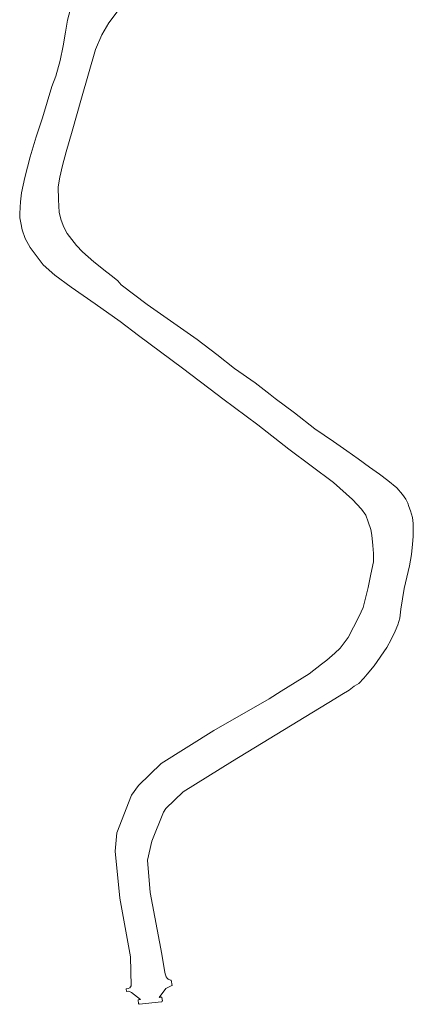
# Model space of a CAD drawing. Header units: metres. Extents: x 250001 to 257773, y 598992 to 609118.
# Tile 1 of 118: x 251099 to 251222, y 599404 to 599712. Entities that reach past the tile are written whole.
import ezdxf

# ---------------------------------------------------------------- set-up
doc = ezdxf.new("R2010")
doc.units = ezdxf.units.M
doc.layers.add('B-WE-OG-WATER-GV', color=252, linetype='Continuous', lineweight=18)
doc.layers.add('X-XX-AL-REFERENTIE-G', color=7, linetype='Continuous', lineweight=18)

# ---------------------------------------------------------------- blocks, each defined once
blk = doc.blocks.new('BS2021-132-Xref-BGT-GRIJS-20210617-aangepast')
at = {"layer": 'B-WE-OG-WATER-GV', "flags": 128}
blk.add_lwpolyline([(251114.944, 599717.503), (251113.564, 599712.369), (251112.956, 599708.609), (251112.193, 599704.282), (251111.275, 599699.759), (251109.853, 599694.844), (251108.657, 599691.547), (251105.703, 599681.805), (251103.773, 599675.821), (251101.819, 599669.574), (251100.193, 599663.129), (251099.209, 599658.365), (251098.824, 599655.524), (251098.707, 599653.796), (251098.61, 599651.784), (251098.604, 599650.538), (251098.903, 599648.896), (251099.418, 599646.706), (251100.346, 599644.012), (251101.908, 599641.249), (251104.038, 599638.308), (251105.908, 599635.806), (251109.611, 599632.552), (251114.647, 599628.81), (251122.212, 599623.548), (251130.018, 599618.023), (251135.707, 599613.688), (251149.527, 599603.497), (251160.348, 599595.2), (251162.038, 599593.904), (251173.068, 599585.76), (251182.701, 599578.104), (251196.696, 599567.716), (251202.598, 599562.309), (251205.428, 599559.321), (251206.732, 599557.412), (251207.51, 599555.353), (251208.374, 599552.965), (251208.65, 599551.17), (251209.007, 599547.997), (251209.149, 599545.481), (251209.158, 599542.834), (251208.31, 599539.032), (251207.547, 599534.792), (251205.944, 599528.61), (251204.684, 599525.838), (251202.94, 599522.368), (251201.285, 599519.16), (251198.711, 599515.869), (251197.063, 599514.236), (251194.582, 599512.06), (251192.87, 599510.822), (251189.072, 599507.842), (251180.355, 599502.4), (251176.528, 599500), (251159.313, 599490.027), (251142.768, 599479.738), (251135.755, 599472.916), (251133.589, 599469.798), (251128.941, 599458.059), (251128.403, 599452.333), (251129.921, 599437.6), (251133.212, 599419.217), (251133.467, 599410.185), (251132.981, 599409.541), (251132.495, 599409.381), (251131.876, 599409.287), (251131.97, 599408.398), (251132.703, 599408.509), (251133.527, 599408.069), (251136.342, 599405.918), (251136.04, 599405.884), (251135.584, 599405.834), (251135.594, 599405.742), (251135.714, 599404.689), (251135.737, 599404.6), (251135.781, 599404.519), (251135.855, 599404.448), (251135.944, 599404.399), (251142.901, 599405.13), (251142.922, 599405.143), (251142.978, 599405.183), (251143.028, 599405.229), (251143.073, 599405.281), (251143.111, 599405.337), (251143.143, 599405.398), (251143.167, 599405.462), (251143.184, 599405.528), (251142.995, 599406.544), (251142.975, 599406.65), (251142.567, 599406.604), (251142.193, 599406.563), (251144.304, 599409.358), (251146.099, 599410.245), (251146.228, 599410.264), (251145.926, 599412.001), (251145.706, 599411.994), (251145.499, 599412.007), (251145.256, 599412.116), (251145.171, 599412.16), (251145.024, 599412.249), (251144.886, 599412.352), (251144.758, 599412.468), (251144.641, 599412.595), (251144.537, 599412.731), (251144.446, 599412.878), (251144.368, 599413.032), (251144.305, 599413.192), (251144.258, 599413.358), (251144.172, 599413.637), (251143.965, 599414.354), (251143.039, 599420.101), (251139.417, 599439.363), (251138.551, 599449.507), (251139.91, 599455.429), (251143.496, 599464.486), (251144.312, 599465.661), (251149.69, 599470.893), (251165.062, 599480.453), (251197.1, 599500), (251199.306, 599501.317), (251201.573, 599502.692), (251203.182, 599503.899), (251204.588, 599504.819), (251206.126, 599506.408), (251207.182, 599507.672), (251209.359, 599510.287), (251213.301, 599516.021), (251214.69, 599518.508), (251215.971, 599521.193), (251216.767, 599523.158), (251217.367, 599525.189), (251217.665, 599528.009), (251218.744, 599534.457), (251220.395, 599541.623), (251221.046, 599545.12), (251221.367, 599548.334), (251221.553, 599550.739), (251221.607, 599553.101), (251221.593, 599554.851), (251221.383, 599556.755), (251220.78, 599558.77), (251220.261, 599560.128), (251219.894, 599561.18), (251219.244, 599562.451), (251218.201, 599563.944), (251216.482, 599565.986), (251213.671, 599568.295), (251211.056, 599570.319), (251207.872, 599572.499), (251204.385, 599575.074), (251200.853, 599577.562), (251196.689, 599580.556), (251190.889, 599584.454), (251184.481, 599589.492), (251178.443, 599593.982), (251176.869, 599595.2), (251172.188, 599598.822), (251165.712, 599603.336), (251160.242, 599607.692), (251154.074, 599612.466), (251145.723, 599618.257), (251138.441, 599623.365), (251130.333, 599629.57), (251129.288, 599630.734), (251127.654, 599632.119), (251125.823, 599633.506), (251121.813, 599636.696), (251118.262, 599639.818), (251116.303, 599641.839), (251114.847, 599643.749), (251113.433, 599645.614), (251112.393, 599647.609), (251111.571, 599649.735), (251110.948, 599652.187), (251110.804, 599654.222), (251110.725, 599656.125), (251110.657, 599660.172), (251111.108, 599663.167), (251111.978, 599666.903), (251113.113, 599671.097), (251115.002, 599677.65), (251117.958, 599687.939), (251122.337, 599703.164), (251124.238, 599707.705), (251126.508, 599711.5), (251129.04, 599714.901)], dxfattribs=at)

msp = doc.modelspace()

# ---------------------------------------------------------------- block references
at = {"layer": 'X-XX-AL-REFERENTIE-G'}
msp.add_blockref('BS2021-132-Xref-BGT-GRIJS-20210617-aangepast', (0, 0), dxfattribs=at)

doc.saveas('drawing.dxf')
